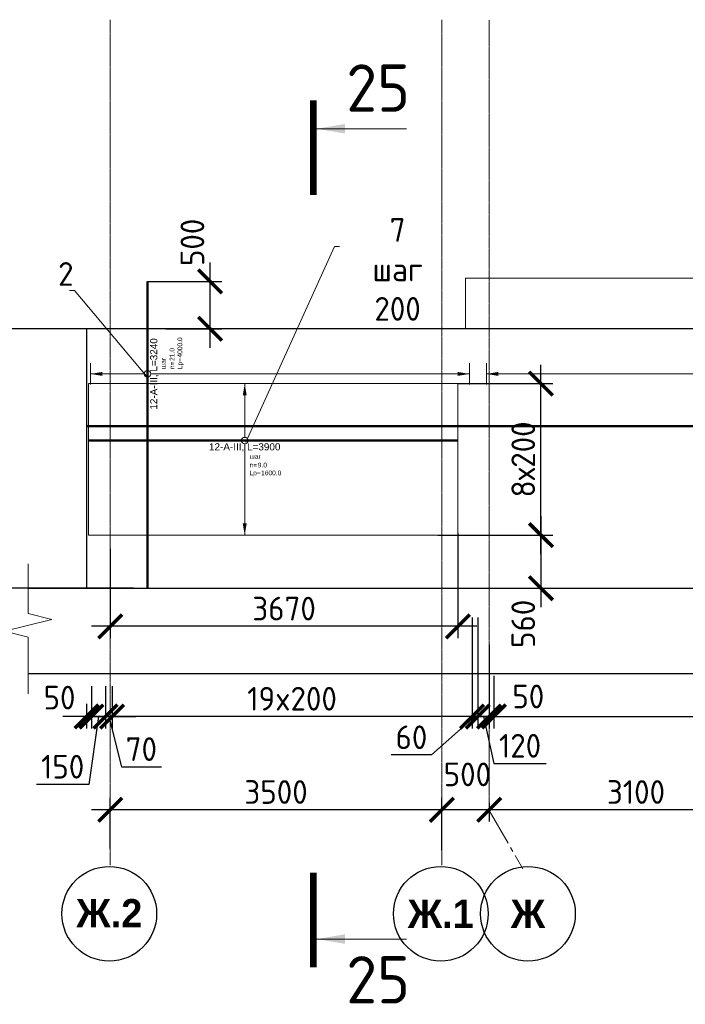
# Model space of a CAD drawing. Header units: millimetres. Extents: x 376598 to 1249954, y -318491 to -22134.
# Tile 125 of 256: x 584744 to 591771, y -150117 to -139718. Entities that reach past the tile are written whole.
import ezdxf
from ezdxf import colors
from ezdxf.entities.mleader import LeaderData, LeaderLine
from ezdxf.enums import TextEntityAlignment as Align
from ezdxf.math import Vec2, Vec3

# ---------------------------------------------------------------- set-up
doc = ezdxf.new("R2010")
doc.units = ezdxf.units.MM
doc.set_wipeout_variables(frame=1)
for name, pattern in [('______5', [1100, 800, -100, 100, -100]), ('ACAD_ISO02W100', [15, 12, -3]), ('осевая', [50.8, 31.75, -6.35, 6.35, -6.35])]:
    doc.linetypes.add(name, pattern=pattern)
for name, color, linetype, lineweight in [('AF_Stena', 90, 'Continuous', 18), ('АрмСтер', 2, 'Continuous', 50), ('Оси', 40, '______5', 18), ('подоснова', 151, 'Continuous', 5), ('РАЗМЕРЫ', 1, 'Continuous', 9), ('Узлы', 7, 'Continuous', 0)]:
    doc.layers.add(name, color=color, linetype=linetype, lineweight=lineweight)
doc.layers.add('АрмСтер_атрибуты', color=2, linetype='Continuous', lineweight=0, plot=False)
doc.styles.add('Century Gothic', font='GOTHIC.TTF')
doc.styles.add('GOST-2.304_Type-B', font='GOST_Common.ttf')
doc.styles.get("Standard").update_dxf_attribs({"font": 'arial.ttf'})
doc.styles.add('Аннотативный', font='arial.ttf')
doc.dimstyles.new('СПДС', dxfattribs={"dimscale": 100, "dimtxt": 2.5, "dimasz": 2.5, "dimexe": 1.25, "dimexo": 0, "dimtad": 1, "dimdec": 0, "dimtxsty": 'GOST-2.304_Type-B', "dimblk": 'ARCHTICK', "dimcen": 2.5, "dimdle": 2, "dimadec": 0, "dimazin": 2, "dimtfac": 0.75, "dimtdec": 0, "dimtmove": 1, "dimatfit": 3, "dimfxl": 1, "dimtolj": 1, "dimarcsym": 1})

# ---------------------------------------------------------------- blocks, each defined once
blk = doc.blocks.new('_ArchTick')
at = {"color": 0, "linetype": 'ByBlock', "const_width": 0.15}
blk.add_lwpolyline([(-0.5, -0.5), (0.5, 0.5)], dxfattribs=at)
blk = doc.blocks.new('*D888')
at = {"layer": 'DEFPOINTS', "color": 0, "lineweight": 0, "transparency": 16777216}
for p in [(585945, -142982), (584192, -145722), (585945, -145722)]:
    blk.add_point(p, dxfattribs=at)
at = {"layer": 'РАЗМЕРЫ', "color": 0, "lineweight": -2, "transparency": 16777216}
for p, q in [((584192, -142782), (584192, -145922)), ((585945, -142982), (584067, -142982)), ((585945, -145722), (584067, -145722))]:
    blk.add_line(p, q, dxfattribs=at)
at = {"layer": 'РАЗМЕРЫ', "color": 0, "lineweight": -2, "transparency": 16777216, "xscale": 250, "yscale": 250, "zscale": 250}
for p, rotation in [((584192, -142982), 90), ((584192, -145722), 270)]:
    blk.add_blockref('_ArchTick', p, dxfattribs=dict(at, rotation=rotation))
at = {"layer": 'РАЗМЕРЫ', "color": 0, "lineweight": 0, "transparency": 16777216, "insert": (584005, -144352), "char_height": 250, "attachment_point": 5, "rotation": 90, "style": 'GOST-2.304_Type-B'}
blk.add_mtext('\\A1;2740', dxfattribs=at)
blk = doc.blocks.new('*U1408')
at = {"layer": 'РАЗМЕРЫ'}
blk.add_line((112, 4000), (-112, 4000), dxfattribs=at)
at = {"layer": 'РАЗМЕРЫ', "ltscale": 15}
blk.add_line((0, -3400), (0, 4000), dxfattribs=at)
at = {"layer": 'РАЗМЕРЫ'}
blk.add_solid([(0, 4000), (21, 3875), (-21, 3875)], dxfattribs=at)
at = {"layer": 'АрмСтер_атрибуты', "style": 'Аннотативный', "flags": 8}
blk.add_attdef('ПОЗ', (110, 30), '', height=75, dxfattribs=at)
blk.add_attdef('НАИМЕНОВАНИЕ', text='', height=75, dxfattribs=at).set_placement((0, -29), align=Align.TOP_CENTER)
at = {"layer": 'АрмСтер_атрибуты', "color": 215, "style": 'Аннотативный'}
for tag, p, flags in [('ШАГ', (191, -194), 10), ('КОЛ', (138, -285), 8), ('ШИРИНА', (173, -368), 8)]:
    blk.add_attdef(tag, p, '', height=50, dxfattribs=dict(at, flags=flags))
at = {"layer": 'АрмСтер_атрибуты', "flags": 9}
for tag, p in [('МАССА', (-3069, -410)), ('ОБОЗНАЧЕНИЕ', (-3069, -524))]:
    blk.add_attdef(tag, p, '', height=75, dxfattribs=at)
blk = doc.blocks.new('*U889')
at = {"color": 0, "linetype": 'ByBlock', "lineweight": -2, "ltscale": 100}
blk.add_line((-6767, 0), (4883, 0), dxfattribs=at)
at = {"layer": 'АрмСтер_атрибуты', "flags": 9}
for tag, p in [('МАССА', (-928, 4790)), ('ОБОЗНАЧЕНИЕ', (-928, 4676))]:
    blk.add_attdef(tag, p, '', height=75, dxfattribs=at)
at = {"layer": 'АрмСтер_атрибуты', "style": 'Аннотативный', "flags": 8}
blk.add_attdef('ПОЗ', (110, 30), '', height=75, dxfattribs=at)
blk.add_attdef('НАИМЕНОВАНИЕ', text='', height=75, dxfattribs=at).set_placement((0, -29), align=Align.TOP_CENTER)
at = {"layer": 'АрмСтер_атрибуты', "color": 215, "style": 'Аннотативный'}
for tag, p, flags in [('ШАГ', (191, -194), 10), ('КОЛ', (138, -285), 8), ('ШИРИНА', (173, -368), 8)]:
    blk.add_attdef(tag, p, '', height=50, dxfattribs=dict(at, flags=flags))
blk = doc.blocks.new('NSY101')
at = {"color": 0, "linetype": 'ByBlock', "lineweight": -2}
blk.add_circle((0, 0), 50, dxfattribs=at)
blk = doc.blocks.new('*D892')
at = {"layer": 'DEFPOINTS', "color": 0, "lineweight": 0, "transparency": 16777216}
for p in [(589700, -147989), (589700, -148063), (592800, -148511)]:
    blk.add_point(p, dxfattribs=at)
at = {"layer": 'РАЗМЕРЫ', "color": 0, "lineweight": -2, "transparency": 16777216}
for p, q in [((592800, -148511), (592800, -147938)), ((593000, -148063), (589500, -148063)), ((589700, -147989), (589700, -148188))]:
    blk.add_line(p, q, dxfattribs=at)
at = {"layer": 'РАЗМЕРЫ', "color": 0, "lineweight": -2, "transparency": 16777216, "xscale": 250, "yscale": 250, "zscale": 250, "rotation": 180}
blk.add_blockref('_ArchTick', (589700, -148063), dxfattribs=at)
at = {"layer": 'РАЗМЕРЫ', "color": 0, "lineweight": -2, "transparency": 16777216, "xscale": 250, "yscale": 250, "zscale": 250}
blk.add_blockref('_ArchTick', (592800, -148063), dxfattribs=at)
at = {"layer": 'РАЗМЕРЫ', "color": 0, "lineweight": 0, "transparency": 16777216, "insert": (591250, -147875), "char_height": 250, "attachment_point": 5, "style": 'GOST-2.304_Type-B'}
blk.add_mtext('\\A1;3100', dxfattribs=at)
blk = doc.blocks.new('*D893')
at = {"layer": 'DEFPOINTS', "color": 0, "lineweight": 0, "transparency": 16777216}
for p in [(589200, -148063), (589700, -147989), (589200, -148494)]:
    blk.add_point(p, dxfattribs=at)
at = {"layer": 'РАЗМЕРЫ', "color": 0, "lineweight": -2, "transparency": 16777216}
for p, q in [((589200, -148494), (589200, -147938)), ((589900, -148063), (589000, -148063)), ((589700, -147989), (589700, -148188))]:
    blk.add_line(p, q, dxfattribs=at)
at = {"layer": 'РАЗМЕРЫ', "color": 0, "lineweight": -2, "transparency": 16777216, "xscale": 250, "yscale": 250, "zscale": 250, "rotation": 180}
blk.add_blockref('_ArchTick', (589200, -148063), dxfattribs=at)
at = {"layer": 'РАЗМЕРЫ', "color": 0, "lineweight": -2, "transparency": 16777216, "xscale": 250, "yscale": 250, "zscale": 250}
blk.add_blockref('_ArchTick', (589700, -148063), dxfattribs=at)
at = {"layer": 'РАЗМЕРЫ', "color": 0, "lineweight": 0, "transparency": 16777216, "insert": (589470, -147689), "char_height": 250, "attachment_point": 5, "style": 'GOST-2.304_Type-B'}
blk.add_mtext('\\A1;500', dxfattribs=at)
blk = doc.blocks.new('*D894')
at = {"layer": 'DEFPOINTS', "color": 0, "lineweight": 0, "transparency": 16777216}
for p in [(585700, -148063), (585700, -148473), (589200, -148494)]:
    blk.add_point(p, dxfattribs=at)
at = {"layer": 'РАЗМЕРЫ', "color": 0, "lineweight": -2, "transparency": 16777216}
for p, q in [((585700, -148473), (585700, -147938)), ((589200, -148494), (589200, -147938)), ((589400, -148063), (585500, -148063))]:
    blk.add_line(p, q, dxfattribs=at)
at = {"layer": 'РАЗМЕРЫ', "color": 0, "lineweight": -2, "transparency": 16777216, "xscale": 250, "yscale": 250, "zscale": 250, "rotation": 180}
blk.add_blockref('_ArchTick', (585700, -148063), dxfattribs=at)
at = {"layer": 'РАЗМЕРЫ', "color": 0, "lineweight": -2, "transparency": 16777216, "xscale": 250, "yscale": 250, "zscale": 250}
blk.add_blockref('_ArchTick', (589200, -148063), dxfattribs=at)
at = {"layer": 'РАЗМЕРЫ', "color": 0, "lineweight": 0, "transparency": 16777216, "insert": (587450, -147875), "char_height": 250, "attachment_point": 5, "style": 'GOST-2.304_Type-B'}
blk.add_mtext('\\A1;3500', dxfattribs=at)
blk = doc.blocks.new('*D896')
at = {"layer": 'DEFPOINTS', "color": 0, "lineweight": 0, "transparency": 16777216}
for p in [(589700, -146627), (589750, -146697), (589750, -147078)]:
    blk.add_point(p, dxfattribs=at)
at = {"layer": 'РАЗМЕРЫ', "color": 0, "lineweight": -2, "transparency": 16777216}
for p, q in [((589700, -146627), (589700, -147203)), ((589750, -146697), (589750, -147203)), ((589700, -147078), (589450, -147078)), ((589700, -147078), (589750, -147078)), ((589750, -147078), (590000, -147078))]:
    blk.add_line(p, q, dxfattribs=at)
at = {"layer": 'РАЗМЕРЫ', "color": 0, "lineweight": -2, "transparency": 16777216, "xscale": 250, "yscale": 250, "zscale": 250}
blk.add_blockref('_ArchTick', (589700, -147078), dxfattribs=at)
at = {"layer": 'РАЗМЕРЫ', "color": 0, "lineweight": -2, "transparency": 16777216, "xscale": 250, "yscale": 250, "zscale": 250, "rotation": 180}
blk.add_blockref('_ArchTick', (589750, -147078), dxfattribs=at)
at = {"layer": 'РАЗМЕРЫ', "color": 0, "lineweight": 0, "transparency": 16777216, "insert": (590113, -146866), "char_height": 250, "attachment_point": 5, "style": 'GOST-2.304_Type-B'}
blk.add_mtext('\\A1;50', dxfattribs=at)
blk = doc.blocks.new('*D897')
at = {"layer": 'DEFPOINTS', "color": 0, "lineweight": 0, "transparency": 16777216}
for p in [(596550, -146597, -360), (589750, -146647), (596550, -147078)]:
    blk.add_point(p, dxfattribs=at)
at = {"layer": 'РАЗМЕРЫ', "color": 0, "lineweight": -2, "transparency": 16777216}
for p, q in [((596550, -146597), (596550, -147203)), ((589750, -146647), (589750, -147203)), ((589550, -147078), (596750, -147078))]:
    blk.add_line(p, q, dxfattribs=at)
at = {"layer": 'РАЗМЕРЫ', "color": 0, "lineweight": -2, "transparency": 16777216, "xscale": 250, "yscale": 250, "zscale": 250, "rotation": 180}
blk.add_blockref('_ArchTick', (589750, -147078), dxfattribs=at)
at = {"layer": 'РАЗМЕРЫ', "color": 0, "lineweight": -2, "transparency": 16777216, "xscale": 250, "yscale": 250, "zscale": 250}
blk.add_blockref('_ArchTick', (596550, -147078), dxfattribs=at)
at = {"layer": 'РАЗМЕРЫ', "color": 0, "lineweight": 0, "transparency": 16777216, "insert": (593150, -146890), "char_height": 250, "attachment_point": 5, "style": 'GOST-2.304_Type-B'}
blk.add_mtext('\\A1;34х200', dxfattribs=at)
blk = doc.blocks.new('*D899')
at = {"layer": 'DEFPOINTS', "color": 0, "lineweight": 0, "transparency": 16777216}
for p in [(589580, -146032, -360), (589700, -146322), (589580, -147078)]:
    blk.add_point(p, dxfattribs=at)
at = {"layer": 'РАЗМЕРЫ', "color": 0, "lineweight": -2, "transparency": 16777216}
for p, q in [((589580, -146032), (589580, -147203)), ((589700, -146322), (589700, -147203)), ((589580, -147078), (589330, -147078)), ((589700, -147078), (589580, -147078)), ((589700, -147078), (589580, -147078)), ((589640, -147078), (589751, -147574)), ((589700, -147078), (589950, -147078)), ((589751, -147574), (590301, -147574))]:
    blk.add_line(p, q, dxfattribs=at)
at = {"layer": 'РАЗМЕРЫ', "color": 0, "lineweight": -2, "transparency": 16777216, "xscale": 250, "yscale": 250, "zscale": 250}
blk.add_blockref('_ArchTick', (589580, -147078), dxfattribs=at)
at = {"layer": 'РАЗМЕРЫ', "color": 0, "lineweight": -2, "transparency": 16777216, "xscale": 250, "yscale": 250, "zscale": 250, "rotation": 180}
blk.add_blockref('_ArchTick', (589700, -147078), dxfattribs=at)
at = {"layer": 'РАЗМЕРЫ', "color": 0, "lineweight": 0, "transparency": 16777216, "insert": (590026, -147387), "char_height": 250, "attachment_point": 5, "style": 'GOST-2.304_Type-B'}
blk.add_mtext('\\A1;120', dxfattribs=at)
blk = doc.blocks.new('*D900')
at = {"layer": 'DEFPOINTS', "color": 0, "lineweight": 0, "transparency": 16777216}
for p in [(589519, -146032, -360), (589580, -146032, -360), (589519, -147078)]:
    blk.add_point(p, dxfattribs=at)
at = {"layer": 'РАЗМЕРЫ', "color": 0, "lineweight": -2, "transparency": 16777216}
for p, q in [((589519, -146032), (589519, -147203)), ((589580, -146032), (589580, -147203)), ((589550, -147078), (589092, -147484)), ((589519, -147078), (589269, -147078)), ((589580, -147078), (589519, -147078)), ((589580, -147078), (589519, -147078)), ((589580, -147078), (589830, -147078)), ((589092, -147484), (588667, -147484))]:
    blk.add_line(p, q, dxfattribs=at)
at = {"layer": 'РАЗМЕРЫ', "color": 0, "lineweight": -2, "transparency": 16777216, "xscale": 250, "yscale": 250, "zscale": 250}
blk.add_blockref('_ArchTick', (589519, -147078), dxfattribs=at)
at = {"layer": 'РАЗМЕРЫ', "color": 0, "lineweight": -2, "transparency": 16777216, "xscale": 250, "yscale": 250, "zscale": 250, "rotation": 180}
blk.add_blockref('_ArchTick', (589580, -147078), dxfattribs=at)
at = {"layer": 'РАЗМЕРЫ', "color": 0, "lineweight": 0, "transparency": 16777216, "insert": (588879, -147297), "char_height": 250, "attachment_point": 5, "style": 'GOST-2.304_Type-B'}
blk.add_mtext('\\A1;60', dxfattribs=at)
blk = doc.blocks.new('*D901')
at = {"layer": 'DEFPOINTS', "color": 0, "lineweight": 0, "transparency": 16777216}
for p in [(589519, -146337, -200), (585719, -146757, 160), (585719, -147078)]:
    blk.add_point(p, dxfattribs=at)
at = {"layer": 'РАЗМЕРЫ', "color": 0, "lineweight": -2, "transparency": 16777216}
for p, q in [((589519, -146337), (589519, -147203)), ((585719, -146757), (585719, -147203)), ((589719, -147078), (585519, -147078))]:
    blk.add_line(p, q, dxfattribs=at)
at = {"layer": 'РАЗМЕРЫ', "color": 0, "lineweight": -2, "transparency": 16777216, "xscale": 250, "yscale": 250, "zscale": 250, "rotation": 180}
blk.add_blockref('_ArchTick', (585719, -147078), dxfattribs=at)
at = {"layer": 'РАЗМЕРЫ', "color": 0, "lineweight": -2, "transparency": 16777216, "xscale": 250, "yscale": 250, "zscale": 250}
blk.add_blockref('_ArchTick', (589519, -147078), dxfattribs=at)
at = {"layer": 'РАЗМЕРЫ', "color": 0, "lineweight": 0, "transparency": 16777216, "insert": (587619, -146890), "char_height": 250, "attachment_point": 5, "style": 'GOST-2.304_Type-B'}
blk.add_mtext('\\A1;19x200', dxfattribs=at)
blk = doc.blocks.new('*D902')
at = {"layer": 'DEFPOINTS', "color": 0, "lineweight": 0, "transparency": 16777216}
for p in [(585650, -146757, -360), (585719, -146757, 160), (585650, -147078)]:
    blk.add_point(p, dxfattribs=at)
at = {"layer": 'РАЗМЕРЫ', "color": 0, "lineweight": -2, "transparency": 16777216}
for p, q in [((585650, -146757), (585650, -147203)), ((585719, -146757), (585719, -147203)), ((585650, -147078), (585400, -147078)), ((585719, -147078), (585650, -147078)), ((585719, -147078), (585650, -147078)), ((585685, -147078), (585817, -147609)), ((585719, -147078), (585969, -147078)), ((585817, -147609), (586240, -147609))]:
    blk.add_line(p, q, dxfattribs=at)
at = {"layer": 'РАЗМЕРЫ', "color": 0, "lineweight": -2, "transparency": 16777216, "xscale": 250, "yscale": 250, "zscale": 250}
blk.add_blockref('_ArchTick', (585650, -147078), dxfattribs=at)
at = {"layer": 'РАЗМЕРЫ', "color": 0, "lineweight": -2, "transparency": 16777216, "xscale": 250, "yscale": 250, "zscale": 250, "rotation": 180}
blk.add_blockref('_ArchTick', (585719, -147078), dxfattribs=at)
at = {"layer": 'РАЗМЕРЫ', "color": 0, "lineweight": 0, "transparency": 16777216, "insert": (586028, -147422), "char_height": 250, "attachment_point": 5, "style": 'GOST-2.304_Type-B'}
blk.add_mtext('\\A1;70', dxfattribs=at)
blk = doc.blocks.new('*D903')
at = {"layer": 'DEFPOINTS', "color": 0, "lineweight": 0, "transparency": 16777216}
for p in [(585500, -146757), (585650, -146757, -360), (585500, -147078)]:
    blk.add_point(p, dxfattribs=at)
at = {"layer": 'РАЗМЕРЫ', "color": 0, "lineweight": -2, "transparency": 16777216}
for p, q in [((585500, -146757), (585500, -147203)), ((585650, -146757), (585650, -147203)), ((585850, -147078), (585300, -147078)), ((585575, -147078), (585472, -147796)), ((585472, -147796), (584922, -147796))]:
    blk.add_line(p, q, dxfattribs=at)
at = {"layer": 'РАЗМЕРЫ', "color": 0, "lineweight": -2, "transparency": 16777216, "xscale": 250, "yscale": 250, "zscale": 250, "rotation": 180}
blk.add_blockref('_ArchTick', (585500, -147078), dxfattribs=at)
at = {"layer": 'РАЗМЕРЫ', "color": 0, "lineweight": -2, "transparency": 16777216, "xscale": 250, "yscale": 250, "zscale": 250}
blk.add_blockref('_ArchTick', (585650, -147078), dxfattribs=at)
at = {"layer": 'РАЗМЕРЫ', "color": 0, "lineweight": 0, "transparency": 16777216, "insert": (585197, -147608), "char_height": 250, "attachment_point": 5, "style": 'GOST-2.304_Type-B'}
blk.add_mtext('\\A1;150', dxfattribs=at)
blk = doc.blocks.new('*D895')
at = {"layer": 'DEFPOINTS', "color": 0, "lineweight": 0, "transparency": 16777216}
for p in [(585500, -146757), (585450, -146945), (585450, -147078)]:
    blk.add_point(p, dxfattribs=at)
at = {"layer": 'РАЗМЕРЫ', "color": 0, "lineweight": -2, "transparency": 16777216}
for p, q in [((585500, -146757), (585500, -147203)), ((585450, -146945), (585450, -147203)), ((585450, -147078), (585200, -147078)), ((585500, -147078), (585450, -147078)), ((585500, -147078), (585750, -147078))]:
    blk.add_line(p, q, dxfattribs=at)
at = {"layer": 'РАЗМЕРЫ', "color": 0, "lineweight": -2, "transparency": 16777216, "xscale": 250, "yscale": 250, "zscale": 250}
blk.add_blockref('_ArchTick', (585450, -147078), dxfattribs=at)
at = {"layer": 'РАЗМЕРЫ', "color": 0, "lineweight": -2, "transparency": 16777216, "xscale": 250, "yscale": 250, "zscale": 250, "rotation": 180}
blk.add_blockref('_ArchTick', (585500, -147078), dxfattribs=at)
at = {"layer": 'РАЗМЕРЫ', "color": 0, "lineweight": 0, "transparency": 16777216, "insert": (585164, -146878), "char_height": 250, "attachment_point": 5, "style": 'GOST-2.304_Type-B'}
blk.add_mtext('\\A1;50', dxfattribs=at)
blk = doc.blocks.new('*U908')
at = {"layer": 'РАЗМЕРЫ'}
for p, q in [((112, 600), (-112, 600)), ((112, -3400), (-112, -3400))]:
    blk.add_line(p, q, dxfattribs=at)
at = {"layer": 'РАЗМЕРЫ', "ltscale": 15}
blk.add_line((0, -3400), (0, 600), dxfattribs=at)
at = {"layer": 'РАЗМЕРЫ'}
for points in [[(0, 600), (21, 475), (-21, 475)], [(0, -3400), (21, -3275), (-21, -3275)]]:
    blk.add_solid(points, dxfattribs=at)
at = {"layer": 'АрмСтер_атрибуты', "color": 215, "ltscale": 15, "style": 'Аннотативный'}
for s, p in [('шаг', (51, -194)), ('n=', (51, -285)), ('Lр=', (50, -368))]:
    blk.add_text(s, height=50, dxfattribs=at).set_placement(p)
at = {"layer": 'АрмСтер_атрибуты', "style": 'Аннотативный', "flags": 8}
blk.add_attdef('ПОЗ', (110, 30), '', height=75, dxfattribs=at)
at = {"layer": 'АрмСтер_атрибуты', "color": 215, "style": 'Аннотативный'}
for tag, p, flags in [('ШАГ', (191, -194), 10), ('КОЛ', (138, -285), 8), ('ШИРИНА', (173, -368), 8)]:
    blk.add_attdef(tag, p, '', height=50, dxfattribs=dict(at, flags=flags))
at = {"layer": 'АрмСтер_атрибуты', "flags": 9}
for tag, p in [('МАССА', (-3069, -410)), ('ОБОЗНАЧЕНИЕ', (-3069, -524))]:
    blk.add_attdef(tag, p, '', height=75, dxfattribs=at)
at = {"linetype": 'Continuous', "lineweight": 0}
blk.add_wipeout([(35, 0), (28, 21), (11, 33), (-11, 33), (-28, 21), (-35, 0), (-28, -21), (-11, -33), (11, -33), (28, -21)], dxfattribs=at)
at = {"color": 0, "linetype": 'ByBlock', "lineweight": -2, "ltscale": 100}
blk.add_line((-2263, 0), (977, 0), dxfattribs=at)
at = {"layer": 'РАЗМЕРЫ'}
blk.add_circle((0, 0), 35, dxfattribs=at)
at = {"layer": 'АрмСтер_атрибуты', "style": 'Аннотативный', "flags": 8}
blk.add_attdef('НАИМЕНОВАНИЕ', text='', height=75, dxfattribs=at).set_placement((0, -29), align=Align.TOP_CENTER)
blk = doc.blocks.new('*D909')
at = {"layer": 'DEFPOINTS', "color": 0, "lineweight": 0, "transparency": 16777216}
for p in [(586092, -142482), (586754, -142482), (586287, -142982)]:
    blk.add_point(p, dxfattribs=at)
at = {"layer": 'РАЗМЕРЫ', "color": 0, "lineweight": -2, "transparency": 16777216}
for p, q in [((586754, -143182), (586754, -142282)), ((586092, -142482), (586879, -142482)), ((586287, -142982), (586879, -142982))]:
    blk.add_line(p, q, dxfattribs=at)
at = {"layer": 'РАЗМЕРЫ', "color": 0, "lineweight": -2, "transparency": 16777216, "xscale": 250, "yscale": 250, "zscale": 250}
for p, rotation in [((586754, -142482), 90), ((586754, -142982), 270)]:
    blk.add_blockref('_ArchTick', p, dxfattribs=dict(at, rotation=rotation))
at = {"layer": 'РАЗМЕРЫ', "color": 0, "lineweight": 0, "transparency": 16777216, "insert": (586567, -142070), "char_height": 250, "attachment_point": 5, "rotation": 90, "style": 'GOST-2.304_Type-B'}
blk.add_mtext('\\A1;500', dxfattribs=at)
blk = doc.blocks.new('*U754')
at = {"layer": 'РАЗМЕРЫ'}
for p, q in [((112, 600), (-112, 600)), ((112, -1000), (-112, -1000))]:
    blk.add_line(p, q, dxfattribs=at)
at = {"layer": 'РАЗМЕРЫ', "ltscale": 15}
blk.add_line((0, -1000), (0, 600), dxfattribs=at)
at = {"layer": 'РАЗМЕРЫ'}
for points in [[(0, 600), (21, 475), (-21, 475)], [(0, -1000), (21, -875), (-21, -875)]]:
    blk.add_solid(points, dxfattribs=at)
at = {"layer": 'АрмСтер_атрибуты', "color": 215, "ltscale": 15, "style": 'Аннотативный'}
for s, p in [('шаг', (51, -194)), ('n=', (51, -285)), ('Lр=', (50, -368))]:
    blk.add_text(s, height=50, dxfattribs=at).set_placement(p)
at = {"layer": 'АрмСтер_атрибуты', "flags": 9}
for tag, p in [('МАССА', (8340, 4790)), ('ОБОЗНАЧЕНИЕ', (8340, 4676))]:
    blk.add_attdef(tag, p, '', height=75, dxfattribs=at)
at = {"layer": 'АрмСтер_атрибуты', "style": 'Аннотативный', "flags": 8}
blk.add_attdef('ПОЗ', (110, 30), '', height=75, dxfattribs=at)
at = {"layer": 'АрмСтер_атрибуты', "color": 215, "style": 'Аннотативный'}
for tag, p, flags in [('ШАГ', (191, -194), 10), ('КОЛ', (138, -285), 8), ('ШИРИНА', (173, -368), 8)]:
    blk.add_attdef(tag, p, '', height=50, dxfattribs=dict(at, flags=flags))
at = {"linetype": 'Continuous', "lineweight": 0}
blk.add_wipeout([(35, 0), (28, 21), (11, 33), (-11, 33), (-28, 21), (-35, 0), (-28, -21), (-11, -33), (11, -33), (28, -21)], dxfattribs=at)
at = {"color": 0, "linetype": 'ByBlock', "lineweight": -2, "ltscale": 100}
blk.add_line((-1649, 0), (2251, 0), dxfattribs=at)
at = {"layer": 'РАЗМЕРЫ'}
blk.add_circle((0, 0), 35, dxfattribs=at)
at = {"layer": 'АрмСтер_атрибуты', "style": 'Аннотативный', "flags": 8}
blk.add_attdef('НАИМЕНОВАНИЕ', text='', height=75, dxfattribs=at).set_placement((0, -29), align=Align.TOP_CENTER)
blk = doc.blocks.new('_None')
blk = doc.blocks.new('*D931')
at = {"layer": 'DEFPOINTS', "color": 0, "lineweight": 0, "transparency": 16777216}
for p in [(589158, -145162, -720), (589282, -145722), (590247, -145722)]:
    blk.add_point(p, dxfattribs=at)
at = {"layer": 'РАЗМЕРЫ', "color": 0, "lineweight": -2, "transparency": 16777216}
for p, q in [((590247, -144962), (590247, -145922)), ((589158, -145162), (590372, -145162)), ((589282, -145722), (590372, -145722))]:
    blk.add_line(p, q, dxfattribs=at)
at = {"layer": 'РАЗМЕРЫ', "color": 0, "lineweight": -2, "transparency": 16777216, "xscale": 250, "yscale": 250, "zscale": 250}
for p, rotation in [((590247, -145162), 90), ((590247, -145722), 270)]:
    blk.add_blockref('_ArchTick', p, dxfattribs=dict(at, rotation=rotation))
at = {"layer": 'РАЗМЕРЫ', "color": 0, "lineweight": 0, "transparency": 16777216, "insert": (590060, -146099), "char_height": 250, "attachment_point": 5, "rotation": 90, "style": 'GOST-2.304_Type-B'}
blk.add_mtext('\\A1;560', dxfattribs=at)
blk = doc.blocks.new('*D932')
at = {"layer": 'DEFPOINTS', "color": 0, "lineweight": 0, "transparency": 16777216}
for p in [(589370, -145139, -720), (585700, -145306), (585700, -146125)]:
    blk.add_point(p, dxfattribs=at)
at = {"layer": 'РАЗМЕРЫ', "color": 0, "lineweight": -2, "transparency": 16777216}
for p, q in [((589370, -145139), (589370, -146250)), ((585700, -145306), (585700, -146250)), ((589570, -146125), (585500, -146125))]:
    blk.add_line(p, q, dxfattribs=at)
at = {"layer": 'РАЗМЕРЫ', "color": 0, "lineweight": -2, "transparency": 16777216, "xscale": 250, "yscale": 250, "zscale": 250, "rotation": 180}
blk.add_blockref('_ArchTick', (585700, -146125), dxfattribs=at)
at = {"layer": 'РАЗМЕРЫ', "color": 0, "lineweight": -2, "transparency": 16777216, "xscale": 250, "yscale": 250, "zscale": 250}
blk.add_blockref('_ArchTick', (589370, -146125), dxfattribs=at)
at = {"layer": 'РАЗМЕРЫ', "color": 0, "lineweight": 0, "transparency": 16777216, "insert": (587535, -145938), "char_height": 250, "attachment_point": 5, "style": 'GOST-2.304_Type-B'}
blk.add_mtext('\\A1;3670', dxfattribs=at)
blk = doc.blocks.new('*D1410')
at = {"layer": 'DEFPOINTS', "color": 0, "lineweight": 0, "transparency": 16777216}
for p in [(589370, -143562, -720), (590247, -143562), (589158, -145162, -720)]:
    blk.add_point(p, dxfattribs=at)
at = {"layer": 'РАЗМЕРЫ', "color": 0, "lineweight": -2, "transparency": 16777216}
for p, q in [((590247, -145362), (590247, -143362)), ((589370, -143562), (590372, -143562)), ((589158, -145162), (590372, -145162))]:
    blk.add_line(p, q, dxfattribs=at)
at = {"layer": 'РАЗМЕРЫ', "color": 0, "lineweight": -2, "transparency": 16777216, "xscale": 250, "yscale": 250, "zscale": 250}
for p, rotation in [((590247, -143562), 90), ((590247, -145162), 270)]:
    blk.add_blockref('_ArchTick', p, dxfattribs=dict(at, rotation=rotation))
at = {"layer": 'РАЗМЕРЫ', "color": 0, "lineweight": 0, "transparency": 16777216, "insert": (590060, -144362), "char_height": 250, "attachment_point": 5, "rotation": 90, "style": 'GOST-2.304_Type-B'}
blk.add_mtext('\\A1;8х200', dxfattribs=at)

msp = doc.modelspace()

# ---------------------------------------------------------------- linework, layer by layer
at = {"color": 7, "linetype": 'Continuous', "lineweight": 25, "transparency": 33554687}
for p, q in [((585449.7, -142982.5), (585449.7, -145722.5)), ((597099.7, -142982.5), (585449.7, -142982.5)), ((597349.7, -146627.6), (584833, -146627.6))]:
    msp.add_line(p, q, dxfattribs=at)
at = {"layer": 'AF_Stena', "lineweight": 20}
for points in [[(584833, -145935.4), (584833, -145463.6)], [(584833, -145935.4), (584833, -145990.4)], [(584833, -145990.4), (585083, -146052.9)], [(585083, -146052.9), (584583, -146177.9)], [(584583, -146177.9), (584833, -146240.4)], [(584833, -146240.4), (584833, -146295.4)], [(584833, -146295.4), (584833, -146839.5)]]:
    msp.add_lwpolyline(points, dxfattribs=at)
at = {"layer": 'Оси', "color": 16, "linetype": '______5', "lineweight": 0, "ltscale": 0.5, "transparency": 33554687}
msp.add_line((589699.7, -148070), (590055.1, -148685.5), dxfattribs=at)
at = {"layer": 'Узлы', "color": 1, "linetype": 'Continuous', "lineweight": 0}
for p, q in [((587877.6, -140869.6, 200), (588827.6, -140869.6, 200)), ((587877.6, -149428.4, 200), (588827.6, -149428.4, 200))]:
    msp.add_line(p, q, dxfattribs=at)
at = {"layer": 'Узлы', "color": 1, "linetype": 'Continuous', "lineweight": 0, "const_width": 70, "elevation": 200}
for points in [[(587842.6, -140569.6), (587842.6, -141569.6)], [(587842.6, -149728.4), (587842.6, -148728.4)]]:
    msp.add_lwpolyline(points, dxfattribs=at)
at = {"layer": 'Узлы', "color": 1, "linetype": 'Continuous', "lineweight": 0}
for points in [[(587877.6, -140869.6, 200), (588178.1, -140919.9, 200), (588178.1, -140819.4, 200)], [(587877.6, -149428.4, 200), (588178.1, -149478.7, 200), (588178.1, -149378.1, 200)]]:
    msp.add_solid(points, dxfattribs=at)

# ---------------------------------------------------------------- block references
at = {"layer": 'Оси', "color": 16, "linetype": 'Continuous', "lineweight": 25, "transparency": 33554687, "xscale": 9.999999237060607, "yscale": 9.999999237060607, "zscale": 9.999999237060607, "rotation": 90.00000000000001}
for p in [(585689.6, -149161), (589189.6, -149161), (590109.6, -149161)]:
    msp.add_blockref('NSY101', p, dxfattribs=at)

# ---------------------------------------------------------------- texts
at = {"layer": 'Оси', "color": 16, "linetype": 'Continuous', "lineweight": 25, "transparency": 33554687, "char_height": 300, "attachment_point": 5, "style": 'Century Gothic'}
for s, insert, width in [('\\A1;{\\fCentury Gothic|i0|b1;\\H300.000000;\\W1.000000;\\C16;Ж.2}\\P', (585689.6, -149155.7), 890), ('\\A1;{\\fCentury Gothic|i0|b1;\\H300.000000;\\W1.000000;\\C16;Ж.1}\\P', (589189.6, -149161), 890), ('\\A1;{\\fCentury Gothic|i0|b1;\\H300.000000;\\W1.000000;\\C16;Ж}\\P', (590109.6, -149161), 540)]:
    msp.add_mtext(s, dxfattribs=dict(at, insert=insert, width=width))
at = {"layer": 'Узлы', "color": 1, "linetype": 'Continuous', "lineweight": 0, "char_height": 500, "attachment_point": 5, "style": 'GOST-2.304_Type-B'}
for insert in [(588527.6, -140439.6, 200), (588527.6, -149858.4, 200)]:
    msp.add_mtext_dynamic_manual_height_columns('25', width=723.88, gutter_width=25, heights=[0], dxfattribs=dict(at, insert=insert))

# ---------------------------------------------------------------- dimensions: what is measured, and where the dimension line sits
at = {"layer": 'РАЗМЕРЫ', "color": 1, "lineweight": 0}
for base, p1, p2, angle, picture, middle in [((584192.1, -145722.5), (585945.4, -142982.5), (585945.4, -145722.5), 90, '*D888', (584004.6, -144352.5)), ((585699.7, -148062.7), (589199.7, -148493.7), (585699.7, -148473), 180, '*D894', (587449.7, -147875.2)), ((589699.7, -148062.7), (592799.7, -148511.3), (589699.7, -147988.6), 180, '*D892', (591249.7, -147875.2))]:
    dim = msp.add_linear_dim(base=base, p1=p1, p2=p2, angle=angle, dimstyle='СПДС', dxfattribs=at)
    dim.commit()
    dim.dimension.update_dxf_attribs({"geometry": picture, "text_midpoint": middle})
at = {"layer": 'РАЗМЕРЫ', "lineweight": 0}
for base, p1, p2, picture, middle in [((589519.4, -147077.8, 160), (589579.7, -146032, -200), (589519.4, -146032, -200), '*D900', (589029.4, -147484, 160)), ((589579.7, -147077.8, 160), (589699.7, -146322.1, 160), (589579.7, -146032, -200), '*D899', (589813.9, -147574.2, 160))]:
    dim = msp.add_linear_dim(base=base, p1=p1, p2=p2, angle=180, dimstyle='СПДС', dxfattribs=at)
    dim.commit()
    dim.dimension.update_dxf_attribs({"geometry": picture, "text_midpoint": middle, "dimtype": 160})
at = {"layer": 'РАЗМЕРЫ', "color": 1, "lineweight": 0}
dim = msp.add_linear_dim(base=(585719.4, -147077.8), p1=(589519.4, -146337.1, -200), p2=(585719.4, -146757.3, 160), angle=180, text='19x200', dimstyle='СПДС', dxfattribs=at)
dim.commit()
dim.dimension.update_dxf_attribs({"geometry": '*D901', "text_midpoint": (587619.4, -146890.3)})
at = {"layer": 'РАЗМЕРЫ', "color": 4, "lineweight": 0}
dim = msp.add_linear_dim(base=(589749.7, -147077.8, 160), p1=(589699.7, -146627.3, 160), p2=(589749.7, -146696.9, 160), angle=180, dimstyle='СПДС', dxfattribs=at)
dim.commit()
dim.dimension.update_dxf_attribs({"geometry": '*D896', "text_midpoint": (590113.5, -147053.4, 160), "dimtype": 160})
at = {"layer": 'РАЗМЕРЫ', "lineweight": 0}
dim = msp.add_linear_dim(base=(596549.7, -147077.8, 160), p1=(589749.7, -146647.1, 160), p2=(596549.7, -146596.9, -200), angle=180, text='34х200', dimstyle='СПДС', dxfattribs=at)
dim.commit()
dim.dimension.update_dxf_attribs({"geometry": '*D897', "text_midpoint": (593149.7, -146890.3, 160)})
at = {"layer": 'РАЗМЕРЫ', "color": 1, "lineweight": 0}
for base, p1, p2, picture, middle in [((585449.7, -147077.8), (585499.7, -146757.2), (585449.7, -146944.9), '*D895', (585164, -147065)), ((585499.7, -147077.8), (585649.7, -146757.2, -360), (585499.7, -146757.2), '*D903', (585409.1, -147796)), ((585649.7, -147077.8), (585719.4, -146757.3, 160), (585649.7, -146757.2, -360), '*D902', (585879.1, -147609)), ((589199.7, -148062.7), (589699.7, -147988.6), (589199.7, -148493.7), '*D893', (589470.2, -147876.7))]:
    dim = msp.add_linear_dim(base=base, p1=p1, p2=p2, angle=180, dimstyle='СПДС', dxfattribs=at)
    dim.commit()
    dim.dimension.update_dxf_attribs({"geometry": picture, "text_midpoint": middle, "dimtype": 160})

# ---------------------------------------------------------------- next in the draw order: block references
at = {"layer": 'АрмСтер', "ltscale": 15, "rotation": 90}
msp.add_blockref('*U1408', (593672, -143459.2), dxfattribs=at)

# ---------------------------------------------------------------- next in the draw order: linework, layer by layer
at = {"color": 7, "linetype": 'Continuous', "lineweight": 25, "transparency": 33554687}
msp.add_line((584833, -145722.5), (597349.7, -145722.5), dxfattribs=at)

# ---------------------------------------------------------------- next in the draw order: block references
at = {"layer": 'АрмСтер', "ltscale": 15}
msp.add_blockref('*U889', (592218.9, -144011.2), dxfattribs=at)

# ---------------------------------------------------------------- next in the draw order: linework, layer by layer
at = {"layer": 'Оси', "color": 16, "linetype": 'осевая', "lineweight": 0, "ltscale": 0.5, "transparency": 33554687}
for p, q in [((585699.7, -148647.4), (585699.7, -139718)), ((589199.7, -148647.4), (589199.7, -139718)), ((589699.7, -148070), (589699.7, -139718))]:
    msp.add_line(p, q, dxfattribs=at)

# ---------------------------------------------------------------- next in the draw order: block references
at = {"layer": 'АрмСтер', "ltscale": 15}
ref = msp.add_blockref('*U908', (586091.7, -143459.2), dxfattribs=dict(at, rotation=90))
ref.add_attrib('НАИМЕНОВАНИЕ', '12-A-III, L=3240', dxfattribs={"layer": 'АрмСтер_атрибуты', "height": 75, "rotation": 90, "style": 'Аннотативный', "flags": 8}).set_placement((586121, -143459.2), align=Align.TOP_CENTER)
ref.add_attrib('КОЛ', '21.0', (586376.8, -143321.2), dxfattribs={"layer": 'АрмСтер_атрибуты', "color": 215, "height": 50, "rotation": 90, "style": 'Аннотативный', "flags": 8})
ref.add_attrib('ШИРИНА', '4000.0', (586459.5, -143286.3), dxfattribs={"layer": 'АрмСтер_атрибуты', "color": 215, "height": 50, "rotation": 90, "style": 'Аннотативный', "flags": 8})

# ---------------------------------------------------------------- next in the draw order: linework, layer by layer
at = {"color": 8, "lineweight": 0, "true_color": 0x787a7d}
msp.add_lwpolyline([(597099.7, -142982.5), (589449.7, -142982.5), (589449.7, -142448.4), (597099.7, -142448.4)], close=True, dxfattribs=at)

# ---------------------------------------------------------------- next in the draw order: block references
at = {"layer": 'АрмСтер', "ltscale": 15}
ref = msp.add_blockref('*U754', (587119.2, -144162, -720), dxfattribs=at)
ref.add_attrib('НАИМЕНОВАНИЕ', '12-A-III, L=3900', dxfattribs={"layer": 'АрмСтер_атрибуты', "height": 75, "style": 'Аннотативный', "flags": 8}).set_placement((587119.2, -144191.4, -720), align=Align.TOP_CENTER)
ref.add_attrib('КОЛ', '9.0', (587257.2, -144447.1, -720), dxfattribs={"layer": 'АрмСтер_атрибуты', "color": 215, "height": 50, "style": 'Аннотативный', "flags": 8})
ref.add_attrib('ШИРИНА', '1600.0', (587292, -144529.8, -720), dxfattribs={"layer": 'АрмСтер_атрибуты', "color": 215, "height": 50, "style": 'Аннотативный', "flags": 8})

# ---------------------------------------------------------------- next in the draw order: dimensions: what is measured, and where the dimension line sits
at = {"layer": 'РАЗМЕРЫ', "color": 4, "lineweight": 0}
dim = msp.add_linear_dim(base=(586754.3, -142482.5), p1=(586287.4, -142982.5), p2=(586091.7, -142482.5), angle=90, dimstyle='СПДС', dxfattribs=at)
dim.commit()
dim.dimension.update_dxf_attribs({"geometry": '*D909', "text_midpoint": (586754.3, -142069.7), "dimtype": 160})

# ---------------------------------------------------------------- next in the draw order: leaders
at = {"layer": 'подоснова'}
ml = msp.add_multileader_mtext('Standard', dxfattribs=at)
ml.set_content('2', color=256, style='GOST-2.304_Type-B')
ml.set_leader_properties(color=256, linetype='ByLayer', lineweight=15)
ml.set_arrow_properties(name='NONE')
ml.build(insert=Vec2(0, 0))
ml.multileader.update_dxf_attribs({"text_left_attachment_type": 6, "text_right_attachment_type": 6, "dogleg_length": 10, "arrow_head_size": 18})
ctx = ml.context
ctx.base_point, ctx.char_height, ctx.arrow_head_size, ctx.landing_gap_size, ctx.plane_origin = Vec3(585148.1, -142578.2, 720), 250, 18, 20, Vec3(585659.3, -141671.7, 720)
ctx.left_attachment, ctx.right_attachment, ctx.text_align_type = 6, 6, 1
notes = []
notes.append((ctx, [(1, (1, 1, 0), (585323.1, -142578.2, 720), (-1, 0), 10, [(0, [(586100.2, -143505.3, 720)], 0, [])])]))
ctx.mtext.insert, ctx.mtext.width, ctx.mtext.alignment, ctx.mtext.flow_direction = Vec3(585230.6, -142278.2, 720), 22.898, 2, 5
for ctx, leaders in notes:
    for number, flags, end, landing, length, lines in leaders:
        leader = LeaderData()
        leader.index, (leader.has_last_leader_line, leader.has_dogleg_vector, leader.attachment_direction) = number, flags
        leader.last_leader_point, leader.dogleg_vector, leader.dogleg_length = Vec3(end), Vec3(landing), length
        for number, points, colour, breaks in lines:
            line = LeaderLine()
            line.index, line.vertices, line.color, line.breaks = number, Vec3.list(points), colors.encode_raw_color(colour), breaks
            leader.lines.append(line)
        ctx.leaders.append(leader)

# ---------------------------------------------------------------- next in the draw order: linework, layer by layer
at = {"layer": 'РАЗМЕРЫ', "color": 4, "linetype": 'ACAD_ISO02W100', "ltscale": 0.5, "elevation": -720}
msp.add_lwpolyline([(585469.7, -143562), (589369.7, -143562), (589369.7, -145162), (585469.7, -145162)], close=True, dxfattribs=at)

# ---------------------------------------------------------------- next in the draw order: dimensions: what is measured, and where the dimension line sits
at = {"layer": 'РАЗМЕРЫ', "color": 4, "lineweight": 0}
dim = msp.add_linear_dim(base=(590247.3, -143562), p1=(589157.7, -145161.9, -720), p2=(589369.7, -143562, -720), angle=90, text='8х200', dimstyle='СПДС', dxfattribs=at)
dim.commit()
dim.dimension.update_dxf_attribs({"geometry": '*D1410', "text_midpoint": (590059.8, -144362)})
dim = msp.add_linear_dim(base=(590247.2978, -145722.3685), p1=(589157.6813, -145161.9222, -720), p2=(589282.0203, -145722.3685), angle=90, dimstyle='СПДС', dxfattribs=at)
dim.commit()
dim.dimension.update_dxf_attribs({"geometry": '*D931', "text_midpoint": (590247.2978, -146098.5833), "dimtype": 160})
dim = msp.add_linear_dim(base=(585699.7, -146125.1), p1=(589369.7, -145139.5, -720), p2=(585699.7, -145305.6), dimstyle='СПДС', dxfattribs=at)
dim.commit()
dim.dimension.update_dxf_attribs({"geometry": '*D932', "text_midpoint": (587534.7, -145937.6)})

# ---------------------------------------------------------------- next in the draw order: leaders
at = {"layer": 'подоснова'}
ml = msp.add_multileader_mtext('Standard', dxfattribs=at)
ml.set_content('7\\P шаг 200', color=256, style='GOST-2.304_Type-B')
ml.set_leader_properties(color=256, linetype='ByLayer', lineweight=15)
ml.set_arrow_properties(name='NONE')
ml.build(insert=Vec2(0, 0))
ml.multileader.update_dxf_attribs({"text_left_attachment_type": 6, "text_right_attachment_type": 6, "dogleg_length": 10, "arrow_head_size": 18})
ctx = ml.context
ctx.base_point, ctx.char_height, ctx.arrow_head_size, ctx.landing_gap_size, ctx.plane_origin = Vec3(588077.4, -142113.7), 250, 18, 20, Vec3(586688.9, -142347.6)
ctx.left_attachment, ctx.right_attachment, ctx.text_align_type = 6, 6, 1
notes = []
notes.append((ctx, [(0, (1, 1, 0), (588067.4, -142113.7), (1, 0), 10, [(0, [(587129.8, -144181.2)], 0, [])])]))
ctx.mtext.insert, ctx.mtext.width, ctx.mtext.alignment, ctx.mtext.flow_direction = Vec3(588733.1, -141813.7), 22.898, 2, 5
for ctx, leaders in notes:
    for number, flags, end, landing, length, lines in leaders:
        leader = LeaderData()
        leader.index, (leader.has_last_leader_line, leader.has_dogleg_vector, leader.attachment_direction) = number, flags
        leader.last_leader_point, leader.dogleg_vector, leader.dogleg_length = Vec3(end), Vec3(landing), length
        for number, points, colour, breaks in lines:
            line = LeaderLine()
            line.index, line.vertices, line.color, line.breaks = number, Vec3.list(points), colors.encode_raw_color(colour), breaks
            leader.lines.append(line)
        ctx.leaders.append(leader)

doc.saveas('drawing.dxf')
